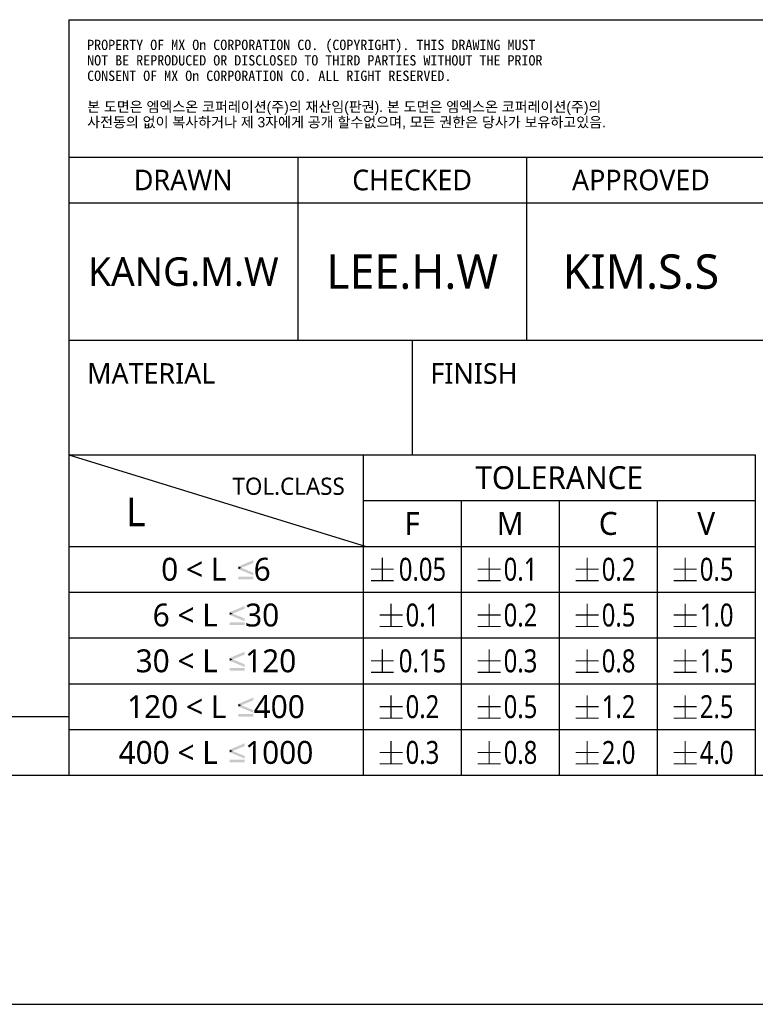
# Model space of a CAD drawing. Header units: millimetres. Extents: x 0 to 594, y 0 to 420.
# Tile 10 of 32: x 445 to 509, y 0 to 86. Entities that reach past the tile are written whole.
import ezdxf

# ---------------------------------------------------------------- set-up
doc = ezdxf.new("R2010")
doc.units = ezdxf.units.MM
doc.header["$LTSCALE"] = 32.67
doc.layers.add('00_TOPRB0400WD-FORMAT', color=7, linetype='CONTINUOUS')
doc.styles.add('TEXTSTYLE_2', font='malgun.ttf')
doc.styles.add('TEXTSTYLE_5', font='txt')
doc.styles.add('TEXTSTYLE_7', font='malgun.ttf')
doc.styles.add('TEXTSTYLE_8', font='malgun.ttf')

msp = doc.modelspace()

# ---------------------------------------------------------------- linework, layer by layer
at = {"layer": '00_TOPRB0400WD-FORMAT', "color": 2, "linetype": 'Continuous'}
for p, q in [((448.999989, 85.999983), (568.999989, 85.999983)), ((448.999989, 85.999983), (448.999989, 19.999983)), ((448.999989, 73.999983), (568.999989, 73.999983)), ((468.999989, 73.999983), (468.999989, 57.999983)), ((488.999989, 73.999983), (488.999989, 57.999983)), ((448.999989, 69.999983), (568.999989, 69.999983)), ((448.999989, 57.999983), (568.999989, 57.999983)), ((478.999989, 57.999983), (478.999989, 47.999983)), ((448.999989, 47.999983), (508.999989, 47.999983)), ((449, 48), (508.997, 48)), ((449, 48), (449, 20)), ((474.713, 48), (474.713, 20)), ((508.997, 48), (508.997, 20)), ((474.713, 44), (508.997, 44)), ((483.284, 44), (483.284, 20)), ((491.855, 44), (491.855, 20)), ((500.426, 44), (500.426, 20)), ((449, 40), (508.997, 40)), ((449, 36), (508.997, 36)), ((449, 32), (508.997, 32)), ((449, 28), (508.997, 28)), ((449, 24), (508.997, 24)), ((448.999989, 19.999983), (568.999989, 19.999983)), ((449, 20), (508.997, 20))]:
    msp.add_line(p, q, dxfattribs=at)
at = {"layer": '00_TOPRB0400WD-FORMAT', "color": 1, "linetype": 'Continuous'}
msp.add_line((449, 48), (475, 40), dxfattribs=at)
at = {"layer": '00_TOPRB0400WD-FORMAT', "color": 7, "linetype": 'Continuous'}
for p, q in [((25, 25), (449.028086, 25.132586)), ((20, 20), (574.141327, 20)), ((0, 0), (594, 0))]:
    msp.add_line(p, q, dxfattribs=at)
at = {"layer": '00_TOPRB0400WD-FORMAT', "color": 2, "linetype": 'Continuous', "const_width": 0.1}
for points in [[(476.39478, 39.000002), (476.39478, 37.000002)], [(485.732479, 39.000002), (485.732479, 37.000002)], [(494.303459, 39.000002), (494.303459, 37.000002)], [(502.874476, 39.000002), (502.874476, 37.000002)], [(475.394797, 38.000002), (477.394798, 38.000002)], [(484.73246, 38.000002), (486.732461, 38.000002)], [(493.303477, 38.000002), (495.303478, 38.000002)], [(501.874458, 38.000002), (503.874458, 38.000002)], [(475.394797, 37.000002), (477.394798, 37.000002)], [(484.73246, 37.000002), (486.732461, 37.000002)], [(493.303477, 37.000002), (495.303478, 37.000002)], [(501.874458, 37.000002), (503.874458, 37.000002)], [(477.161462, 35.000001), (477.161462, 33)], [(485.732479, 35.000001), (485.732479, 33)], [(494.303459, 35.000001), (494.303459, 33)], [(502.874476, 35.000001), (502.874476, 33)], [(476.161479, 34.000001), (478.16148, 34.000001)], [(484.73246, 34.000001), (486.732461, 34.000001)], [(493.303477, 34.000001), (495.303478, 34.000001)], [(501.874458, 34.000001), (503.874458, 34.000001)], [(476.161479, 33), (478.16148, 33)], [(484.73246, 33), (486.732461, 33)], [(493.303477, 33), (495.303478, 33)], [(501.874458, 33), (503.874458, 33)], [(476.39478, 31), (476.39478, 28.999999)], [(485.732479, 31), (485.732479, 28.999999)], [(494.303459, 31), (494.303459, 28.999999)], [(502.874476, 31), (502.874476, 28.999999)], [(475.394797, 29.999999), (477.394798, 29.999999)], [(484.73246, 29.999999), (486.732461, 29.999999)], [(493.303477, 29.999999), (495.303478, 29.999999)], [(501.874458, 29.999999), (503.874458, 29.999999)], [(475.394797, 28.999999), (477.394798, 28.999999)], [(484.73246, 28.999999), (486.732461, 28.999999)], [(493.303477, 28.999999), (495.303478, 28.999999)], [(501.874458, 28.999999), (503.874458, 28.999999)], [(477.161462, 26.999999), (477.161462, 24.999998)], [(485.732479, 26.999999), (485.732479, 24.999998)], [(494.303459, 26.999999), (494.303459, 24.999998)], [(502.874476, 26.999999), (502.874476, 24.999998)], [(476.161479, 25.999998), (478.16148, 25.999998)], [(484.73246, 25.999998), (486.732461, 25.999998)], [(493.303477, 25.999998), (495.303478, 25.999998)], [(501.874458, 25.999998), (503.874458, 25.999998)], [(476.161479, 24.999998), (478.16148, 24.999998)], [(484.73246, 24.999998), (486.732461, 24.999998)], [(493.303477, 24.999998), (495.303478, 24.999998)], [(501.874458, 24.999998), (503.874458, 24.999998)], [(477.161462, 23.000002), (477.161462, 21.000001)], [(485.732479, 23.000002), (485.732479, 21.000001)], [(494.303459, 23.000002), (494.303459, 21.000001)], [(502.874476, 23.000002), (502.874476, 21.000001)], [(476.161479, 22.000002), (478.16148, 22.000002)], [(484.73246, 22.000002), (486.732461, 22.000002)], [(493.303477, 22.000002), (495.303478, 22.000002)], [(501.874458, 22.000002), (503.874458, 22.000002)], [(476.161479, 21.000001), (478.16148, 21.000001)], [(484.73246, 21.000001), (486.732461, 21.000001)], [(493.303477, 21.000001), (495.303478, 21.000001)], [(501.874458, 21.000001), (503.874458, 21.000001)]]:
    msp.add_lwpolyline(points, dxfattribs=at)
at = {"layer": '00_TOPRB0400WD-FORMAT', "color": 2, "linetype": 'Continuous'}
for points in [[(465.1219, 38.547445), (463.82263, 38.240876), (465.1219, 38.79562)], [(463.82263, 38.240876), (465.1219, 38.547445), (464.085403, 38.124088)], [(464.085403, 38.124088), (463.82263, 38.007299), (463.82263, 38.240876)], [(463.82263, 38.007299), (464.085403, 38.124088), (465.1219, 37.70073)], [(465.1219, 37.70073), (465.1219, 37.467153), (463.82263, 38.007299)], [(465.1219, 37.364963), (463.82263, 37.131386), (463.82263, 37.364963)], [(463.82263, 37.131386), (465.1219, 37.364963), (465.1219, 37.131386)], [(464.355233, 34.547445), (463.055963, 34.240876), (464.355233, 34.79562)], [(463.055963, 34.240876), (464.355233, 34.547445), (463.318737, 34.124088)], [(463.318737, 34.124088), (463.055963, 34.007299), (463.055963, 34.240876)], [(463.055963, 34.007299), (463.318737, 34.124088), (464.355233, 33.70073)], [(464.355233, 33.70073), (464.355233, 33.467153), (463.055963, 34.007299)], [(464.355233, 33.364963), (463.055963, 33.131386), (463.055963, 33.364963)], [(463.055963, 33.131386), (464.355233, 33.364963), (464.355233, 33.131386)], [(464.355233, 30.547445), (463.055963, 30.240876), (464.355233, 30.79562)], [(463.055963, 30.240876), (464.355233, 30.547445), (463.318737, 30.124088)], [(463.318737, 30.124088), (463.055963, 30.007299), (463.055963, 30.240876)], [(463.055963, 30.007299), (463.318737, 30.124088), (464.355233, 29.70073)], [(464.355233, 29.70073), (464.355233, 29.467153), (463.055963, 30.007299)], [(464.355233, 29.364963), (463.055963, 29.131386), (463.055963, 29.364963)], [(463.055963, 29.131386), (464.355233, 29.364963), (464.355233, 29.131386)], [(465.1219, 26.547445), (463.82263, 26.240876), (465.1219, 26.79562)], [(463.82263, 26.240876), (465.1219, 26.547445), (464.085403, 26.124088)], [(464.085403, 26.124088), (463.82263, 26.007299), (463.82263, 26.240876)], [(463.82263, 26.007299), (464.085403, 26.124088), (465.1219, 25.70073)], [(465.1219, 25.70073), (465.1219, 25.467153), (463.82263, 26.007299)], [(465.1219, 25.364963), (463.82263, 25.131386), (463.82263, 25.364963)], [(463.82263, 25.131386), (465.1219, 25.364963), (465.1219, 25.131386)], [(464.355233, 22.547445), (463.055963, 22.240876), (464.355233, 22.79562)], [(463.055963, 22.240876), (464.355233, 22.547445), (463.318737, 22.124088)], [(463.318737, 22.124088), (463.055963, 22.007299), (463.055963, 22.240876)], [(463.055963, 22.007299), (463.318737, 22.124088), (464.355233, 21.70073)], [(464.355233, 21.70073), (464.355233, 21.467153), (463.055963, 22.007299)], [(464.355233, 21.364963), (463.055963, 21.131386), (463.055963, 21.364963)], [(463.055963, 21.131386), (464.355233, 21.364963), (464.355233, 21.131386)]]:
    msp.add_solid(points, dxfattribs=at)

# ---------------------------------------------------------------- texts
at = {"layer": '00_TOPRB0400WD-FORMAT', "color": 2, "linetype": 'Continuous', "line_spacing_factor": 0.9}
for s, insert, char_height, width, attachment_point, style in [('PROPERTY OF MX On CORPORATION CO. (COPYRIGHT). THIS DRAWING MUST\\PNOT BE REPRODUCED OR DISCLOSED TO THIRD PARTIES WITHOUT THE PRIOR\\PCONSENT OF MX On CORPORATION CO. ALL RIGHT RESERVED. \\P \\P\\fBareunDotum 1;본 도면은 엠엑스온 코퍼레이션(주)의 재산임(판권). 본 도면은 엠엑스온 코퍼레이션(주)의 \\P사전동의 없이 복사하거나 제 3자에게 공개 할수없으며, 모든 권한은 당사가 보유하고있음.', (450.599989, 84.249983), 0.9, 55.51923077, 1, 'TEXTSTYLE_5'), ('DRAWN', (458.999989, 72.899983), 1.8, 9.16901042, 2, 'TEXTSTYLE_2'), ('CHECKED', (478.999989, 72.899983), 1.8, 10.84, 2, 'TEXTSTYLE_2'), ('APPROVED', (498.999989, 72.899983), 1.8, 12.60647786, 2, 'TEXTSTYLE_2'), ('LEE.H.W', (478.999989, 65.499983), 3, 15.13333333, 2, 'TEXTSTYLE_7'), ('KIM.S.S', (498.999989, 65.499983), 3, 13.75555556, 2, 'TEXTSTYLE_2'), ('KANG.M.W', (458.999989, 65.249983), 2.5, 17.44444444, 2, 'TEXTSTYLE_2'), ('MATERIAL\\P\\H4.0; ', (450.599989, 55.999983), 1.8, 11.41924154, 1, 'TEXTSTYLE_2'), ('FINISH\\P\\H4.0; ', (480.599989, 55.999983), 1.8, 7.68, 1, 'TEXTSTYLE_2'), ('TOLERANCE', (491.855, 47), 2, 15.11757451, 2, 'TEXTSTYLE_2'), ('TOL.CLASS', (473.113, 46), 1.5, 10.10328505, 3, 'TEXTSTYLE_2'), ('L', (454, 44.25), 2.5, 1.66666667, 1, 'TEXTSTYLE_2'), ('F', (478.9985, 43), 2, 1.38518519, 2, 'TEXTSTYLE_2'), ('M', (487.5695, 43), 2, 2.54814815, 2, 'TEXTSTYLE_2'), ('C', (496.1405, 43), 2, 1.76296296, 2, 'TEXTSTYLE_2'), ('V', (504.7115, 43), 2, 1.76296296, 2, 'TEXTSTYLE_2'), ('0 < L {\\ftxt;\\W0.0001;\\H0.0001;\\~}{\\ftxt;\\W0.7545787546;\\H2.0; }{\\ftxt;\\W0.0001;\\H0.0001;\\~} 6', (461.8565, 39), 2, 17.65262515, 2, 'TEXTSTYLE_2'), ('{\\ftxt;\\W0.0001;\\H0.0001;\\~}{\\ftxt;\\W1.3333333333;\\H2.0; }{\\ftxt;\\W0.0001;\\H0.0001;\\~}{\\W0.8;0.05}', (478.9985, 39), 2, 11.81111111, 2, 'TEXTSTYLE_8'), ('{\\ftxt;\\W0.0001;\\H0.0001;\\~}{\\ftxt;\\W1.3333333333;\\H2.0; }{\\ftxt;\\W0.0001;\\H0.0001;\\~}{\\W0.8;0.1}', (487.5695, 39), 2, 9.51111111, 2, 'TEXTSTYLE_8'), ('{\\ftxt;\\W0.0001;\\H0.0001;\\~}{\\ftxt;\\W1.3333333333;\\H2.0; }{\\ftxt;\\W0.0001;\\H0.0001;\\~}{\\W0.8;0.2}', (496.1405, 39), 2, 9.51111111, 2, 'TEXTSTYLE_8'), ('{\\ftxt;\\W0.0001;\\H0.0001;\\~}{\\ftxt;\\W1.3333333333;\\H2.0; }{\\ftxt;\\W0.0001;\\H0.0001;\\~}{\\W0.8;0.5}', (504.7115, 39), 2, 9.51111111, 2, 'TEXTSTYLE_8'), ('6 < L {\\ftxt;\\W0.0001;\\H0.0001;\\~}{\\ftxt;\\W0.7545787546;\\H2.0; }{\\ftxt;\\W0.0001;\\H0.0001;\\~} 30', (461.8565, 35), 2, 19.95262515, 2, 'TEXTSTYLE_2'), ('{\\ftxt;\\W0.0001;\\H0.0001;\\~}{\\ftxt;\\W1.3333333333;\\H2.0; }{\\ftxt;\\W0.0001;\\H0.0001;\\~}{\\W0.8;0.1}', (478.9985, 35), 2, 9.51111111, 2, 'TEXTSTYLE_8'), ('{\\ftxt;\\W0.0001;\\H0.0001;\\~}{\\ftxt;\\W1.3333333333;\\H2.0; }{\\ftxt;\\W0.0001;\\H0.0001;\\~}{\\W0.8;0.2}', (487.5695, 35), 2, 9.51111111, 2, 'TEXTSTYLE_8'), ('{\\ftxt;\\W0.0001;\\H0.0001;\\~}{\\ftxt;\\W1.3333333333;\\H2.0; }{\\ftxt;\\W0.0001;\\H0.0001;\\~}{\\W0.8;0.5}', (496.1405, 35), 2, 9.51111111, 2, 'TEXTSTYLE_8'), ('{\\ftxt;\\W0.0001;\\H0.0001;\\~}{\\ftxt;\\W1.3333333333;\\H2.0; }{\\ftxt;\\W0.0001;\\H0.0001;\\~}{\\W0.8;1.0}', (504.7115, 35), 2, 9.51111111, 2, 'TEXTSTYLE_8'), ('30 < L {\\ftxt;\\W0.0001;\\H0.0001;\\~}{\\ftxt;\\W0.7545787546;\\H2.0; }{\\ftxt;\\W0.0001;\\H0.0001;\\~} 120', (461.8565, 31), 2, 24.55262515, 2, 'TEXTSTYLE_2'), ('{\\ftxt;\\W0.0001;\\H0.0001;\\~}{\\ftxt;\\W1.3333333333;\\H2.0; }{\\ftxt;\\W0.0001;\\H0.0001;\\~}{\\W0.8;0.15}', (478.9985, 31), 2, 11.81111111, 2, 'TEXTSTYLE_8'), ('{\\ftxt;\\W0.0001;\\H0.0001;\\~}{\\ftxt;\\W1.3333333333;\\H2.0; }{\\ftxt;\\W0.0001;\\H0.0001;\\~}{\\W0.8;0.3}', (487.5695, 31), 2, 9.51111111, 2, 'TEXTSTYLE_8'), ('{\\ftxt;\\W0.0001;\\H0.0001;\\~}{\\ftxt;\\W1.3333333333;\\H2.0; }{\\ftxt;\\W0.0001;\\H0.0001;\\~}{\\W0.8;0.8}', (496.1405, 31), 2, 9.51111111, 2, 'TEXTSTYLE_8'), ('{\\ftxt;\\W0.0001;\\H0.0001;\\~}{\\ftxt;\\W1.3333333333;\\H2.0; }{\\ftxt;\\W0.0001;\\H0.0001;\\~}{\\W0.8;1.5}', (504.7115, 31), 2, 9.51111111, 2, 'TEXTSTYLE_8'), ('120 < L {\\ftxt;\\W0.0001;\\H0.0001;\\~}{\\ftxt;\\W0.7545787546;\\H2.0; }{\\ftxt;\\W0.0001;\\H0.0001;\\~} 400', (461.8565, 27), 2, 26.85262515, 2, 'TEXTSTYLE_2'), ('{\\ftxt;\\W0.0001;\\H0.0001;\\~}{\\ftxt;\\W1.3333333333;\\H2.0; }{\\ftxt;\\W0.0001;\\H0.0001;\\~}{\\W0.8;0.2}', (478.9985, 27), 2, 9.51111111, 2, 'TEXTSTYLE_8'), ('{\\ftxt;\\W0.0001;\\H0.0001;\\~}{\\ftxt;\\W1.3333333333;\\H2.0; }{\\ftxt;\\W0.0001;\\H0.0001;\\~}{\\W0.8;0.5}', (487.5695, 27), 2, 9.51111111, 2, 'TEXTSTYLE_8'), ('{\\ftxt;\\W0.0001;\\H0.0001;\\~}{\\ftxt;\\W1.3333333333;\\H2.0; }{\\ftxt;\\W0.0001;\\H0.0001;\\~}{\\W0.8;1.2}', (496.1405, 27), 2, 9.51111111, 2, 'TEXTSTYLE_8'), ('{\\ftxt;\\W0.0001;\\H0.0001;\\~}{\\ftxt;\\W1.3333333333;\\H2.0; }{\\ftxt;\\W0.0001;\\H0.0001;\\~}{\\W0.8;2.5}', (504.7115, 27), 2, 9.51111111, 2, 'TEXTSTYLE_8'), ('400 < L {\\ftxt;\\W0.0001;\\H0.0001;\\~}{\\ftxt;\\W0.7545787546;\\H2.0; }{\\ftxt;\\W0.0001;\\H0.0001;\\~} 1000', (461.8565, 23), 2, 29.15262515, 2, 'TEXTSTYLE_2'), ('{\\ftxt;\\W0.0001;\\H0.0001;\\~}{\\ftxt;\\W1.3333333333;\\H2.0; }{\\ftxt;\\W0.0001;\\H0.0001;\\~}{\\W0.8;0.3}', (478.9985, 23), 2, 9.51111111, 2, 'TEXTSTYLE_8'), ('{\\ftxt;\\W0.0001;\\H0.0001;\\~}{\\ftxt;\\W1.3333333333;\\H2.0; }{\\ftxt;\\W0.0001;\\H0.0001;\\~}{\\W0.8;0.8}', (487.5695, 23), 2, 9.51111111, 2, 'TEXTSTYLE_8'), ('{\\ftxt;\\W0.0001;\\H0.0001;\\~}{\\ftxt;\\W1.3333333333;\\H2.0; }{\\ftxt;\\W0.0001;\\H0.0001;\\~}{\\W0.8;2.0}', (496.1405, 23), 2, 9.51111111, 2, 'TEXTSTYLE_8'), ('{\\ftxt;\\W0.0001;\\H0.0001;\\~}{\\ftxt;\\W1.3333333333;\\H2.0; }{\\ftxt;\\W0.0001;\\H0.0001;\\~}{\\W0.8;4.0}', (504.7115, 23), 2, 9.51111111, 2, 'TEXTSTYLE_8')]:
    msp.add_mtext(s, dxfattribs=dict(at, insert=insert, char_height=char_height, width=width, attachment_point=attachment_point, style=style))

doc.saveas('drawing.dxf')
